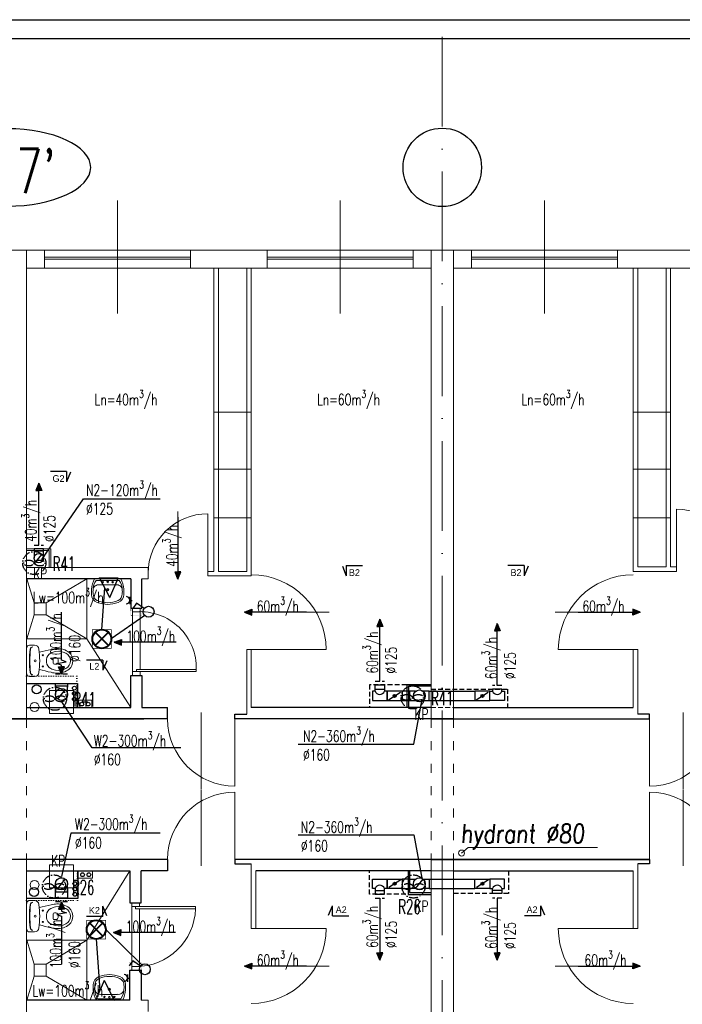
# Model space of a CAD drawing. Header units: millimetres. Extents: x -6513 to 30474, y -6915 to 65597.
# Tile 134 of 256: x 656 to 1541, y 13112 to 14427. Entities that reach past the tile are written whole.
import ezdxf
from ezdxf.enums import TextEntityAlignment as Align

# ---------------------------------------------------------------- set-up
doc = ezdxf.new("R2010")
doc.units = ezdxf.units.MM
for name, pattern in [('ACAD_ISO03W100', [30, 12, -18]), ('ACAD_ISO10W100', [18, 12, -3, 0, -3]), ('DASHED', [19.05, 12.7, -6.35]), ('DOT', [6.35, 0, -6.35])]:
    doc.linetypes.add(name, pattern=pattern)
doc.layers.get('0').update_dxf_attribs({"color": 8})
for name, color, linetype in [('A200_General07', 8, 'Continuous'), ('A200_General08', 8, 'Continuous'), ('A270_text04', 8, 'Continuous'), ('A_obudowy', 8, 'Continuous'), ('DB_inst_pomocn', 8, 'Continuous'), ('DB_WM_nawiew-opis', 8, 'Continuous'), ('DB_WM_odnośniki opis', 8, 'Continuous')]:
    doc.layers.add(name, color=color, linetype=linetype)
for name, color, linetype, lineweight in [('A_cienka', 8, 'Continuous', 5), ('A_linia przekroj', 8, 'Continuous', 25), ('A_osie', 8, 'ACAD_ISO10W100', 5), ('A_przerywana', 8, 'ACAD_ISO03W100', 5), ('A_widok', 8, 'Continuous', 13), ('cieńkie', 8, 'Continuous', 9), ('DB-WM-nawiew-opis', 8, 'Continuous', 25), ('DB-WM-nawiew-opis-odnośnik', 8, 'Continuous', 30), ('DB-WM-wywiew-opis', 8, 'Continuous', 25), ('DB-WM-wywiew-opis-odnośnik', 8, 'Continuous', 30), ('DB_WM_nawiew', 8, 'Continuous', 30), ('DB_WM_wywiew', 8, 'Continuous', 30), ('DB_WM_ścianka nowa', 8, 'Continuous', 25), ('E_gniazda wtykowe', 1, 'Continuous', 30), ('E_oświetlenie', 1, 'Continuous', 30), ('E_technologia', 1, 'ACAD_ISO10W100', 30), ('noew ściany archwig', 8, 'Continuous', 9), ('R-TABELKA', 8, 'Continuous', 25), ('snitarne archwig nowe', 8, 'Continuous', 9), ('Stolarka ARCHWIG', 8, 'Continuous', 5), ('widokowe ARCHWIG', 8, 'Continuous', 5), ('wyburzenia', 8, 'DOT', 20), ('Ściany ARCHWIG', 8, 'Continuous', 30)]:
    doc.layers.add(name, color=color, linetype=linetype, lineweight=lineweight)
doc.styles.add('BRH', font='txt')
doc.styles.add('ROMANSS', font='romans.shx', dxfattribs={"width": 0.8, "oblique": 5})
doc.styles.add('SIMPLEXD', font='SIMPLEX.SHX', dxfattribs={"width": 0.6})
doc.styles.get("Standard").update_dxf_attribs({"font": 'txt.shx', "width": 0.9})

# ---------------------------------------------------------------- blocks, each defined once
blk = doc.blocks.new('drzwi schem')
at = {"color": 252}
blk.add_line((0, 0), (0, 1), dxfattribs=at)
at = {"color": 252, "ltscale": 10}
blk.add_line((0.5, -0.093), (0.5, 1.04), dxfattribs=at)
at = {"color": 252}
blk.add_arc((0, 0), 1, 0, 90, dxfattribs=at)
blk = doc.blocks.new('klop oli 2')
at = {"layer": 'snitarne archwig nowe', "color": 252}
for p, q in [((0, 17.2), (0, 0)), ((3.8, 20.9), (10.5, 20.9)), ((0, -17.2), (0, 0)), ((3.8, 0), (3.8, 1)), ((3.8, 0), (3.8, -1)), ((38.9, 4.5), (37, 4.5)), ((38.9, -4.5), (37, -4.5)), ((3.8, -20.9), (10.5, -20.9))]:
    blk.add_line(p, q, dxfattribs=at)
for centre, radius in [((11.5, 0), 1.27), ((11.5, 0), 1.27), ((21.6, 7.5), 0.706), ((21.6, -7.5), 0.706)]:
    blk.add_circle(centre, radius, dxfattribs=at)
for centre, radius, start, end in [((3.8, 17.2), 3.76, 90, 180), ((144.9, 0), 141.2, 173.7281, 180), ((144.9, 0), 140.5, 173.6694, 180), ((8.4, 15), 3.76, 90, 173.7281), ((9, 15.1), 3.76, 100.2428, 173.7859), ((10.5, 14.9), 6.02, 6.7931, 90), ((-114.7, 0), 132.1, 0, 6.7931), ((80, -215.2), 235.3, 101.5744, 105.544), ((44.8, -39.8), 56.5, 94.3794, 102.2907), ((41.4, -8), 24.5, 51.2869, 92.3028), ((144.9, 0), 141.2, 180, 186.2719), ((144.9, 0), 140.5, 180, 186.3306), ((-114.7, 0), 132.1, 353.2069, 0), ((43.3, 0), 16.9, 173.7581, 180), ((43.3, 0), 16.9, 180, 186.2419), ((37.3, 0.7), 10.9, 117.4027, 173.7581), ((43.1, -10.6), 23.5, 101.6195, 117.4027), ((63.6, 0), 28.2, 173.3508, 180), ((63.6, 0), 28.2, 180, 186.6492), ((37, 3.1), 1.41, 90, 173.3508), ((42.4, -7.4), 20.3, 60.8839, 101.6195), ((38.9, 1.7), 2.82, 36.8699, 90), ((36.6, 0), 5.65, 0, 36.8699), ((36.6, 0), 5.65, 323.1301, 0), ((46.6, 0), 11.8, 0, 60.8839), ((46.6, 0), 11.8, 299.1161, 0), ((46.6, 0), 15.1, 0, 47.5638), ((46.6, 0), 15.1, 312.4362, 0), ((80, 215.2), 235.3, 254.456, 258.4256), ((37.3, -0.7), 10.9, 186.2419, 242.5973), ((43.1, 10.6), 23.5, 242.5973, 258.3805), ((37, -3.1), 1.41, 186.6492, 270), ((42.4, 7.4), 20.3, 258.3805, 299.1161), ((38.9, -1.7), 2.82, 270, 323.1301), ((41.4, 8), 24.5, 267.6972, 308.7131), ((3.8, -17.2), 3.76, 180, 270), ((8.4, -15), 3.76, 186.2719, 270), ((9, -15.1), 3.76, 186.2141, 259.7572), ((10.5, -14.9), 6.02, 270, 353.2069), ((44.8, 39.8), 56.5, 257.7093, 265.6206)]:
    blk.add_arc(centre, radius, start, end, dxfattribs=at)
blk = doc.blocks.new('umywalka oli2')
at = {"layer": 'snitarne archwig nowe', "color": 252}
for p, q in [((0, 17.6), (0, 0)), ((2, 15.4), (2, 0)), ((20.9, 21.6), (13.7, 21.6)), ((0, 0), (0, -17.6)), ((2, 0), (2, -15.4)), ((7.9, 0), (7.9, 10.8)), ((7.9, -10.8), (7.9, 0)), ((13.7, -21.6), (20.9, -21.6))]:
    blk.add_line(p, q, dxfattribs=at)
for centre, radius in [((4.1, 0), 1.11), ((4.5, 6.6), 0.994), ((14.5, 0), 1.48), ((14.5, 0), 0.946), ((4.5, -6.6), 0.994)]:
    blk.add_circle(centre, radius, dxfattribs=at)
for centre, radius, start, end in [((15.6, -9.9), 31.5, 93.3155, 119.5931), ((14.2, -1.1), 20.5, 88.5847, 126.5008), ((15.3, 12), 7.48, 91.7023, 188.8292), ((17.3, -1.9), 21.5, 82.9063, 97.0937), ((20.4, 10.2), 9.2, 23.1986, 92.7468), ((20.2, 9.5), 12.2, 20.9395, 86.4287), ((-1.2, 0), 33.1, 360, 24.6987), ((-3.2, 0), 37.4, 360, 21.6896), ((-1.2, 0), 33.1, 335.3013, 0), ((-3.2, 0), 37.4, 338.3104, 0), ((15.3, -12), 7.48, 171.1708, 268.2977), ((15.6, 9.9), 31.5, 240.4069, 266.6845), ((14.2, 1.1), 20.5, 233.4992, 271.4153), ((17.3, 1.9), 21.5, 262.9063, 277.0937), ((20.4, -10.2), 9.2, 267.2532, 336.8014), ((20.2, -9.5), 12.2, 273.5713, 339.0605)]:
    blk.add_arc(centre, radius, start, end, dxfattribs=at)
blk = doc.blocks.new('A$C2355049C')
at = {"layer": 'DB-WM-nawiew-opis-odnośnik'}
h = blk.add_hatch(color=256, dxfattribs=at)
h.paths.add_polyline_path([(0, -9.8), (3.9, -9.8), (0, 0)])
h.paths.add_polyline_path([(0, 0), (-3.9, -9.8), (0, -9.8)])
at = {"layer": 'DB-WM-nawiew-opis-odnośnik', "flags": 128}
for points in [[(0, 0), (-3.9, -9.8), (0, -9.8)], [(0, -82.9), (0, 0)], [(0, 0), (3.9, -9.8), (0, -9.8)]]:
    blk.add_lwpolyline(points, dxfattribs=at)
blk = doc.blocks.new('A$C620C4C60')
at = {"layer": 'DB-WM-wywiew-opis-odnośnik'}
h = blk.add_hatch(color=256, dxfattribs=at)
h.paths.add_polyline_path([(0, 0), (9.8, 3.9), (9.8, 0)])
h.paths.add_polyline_path([(9.8, 0), (9.8, -3.9), (0, 0)])
at = {"layer": 'DB-WM-wywiew-opis-odnośnik', "flags": 128}
for points in [[(0, 0), (9.8, 3.9), (9.8, 0)], [(0, 0), (12.1, 0)], [(0, 0), (9.8, -3.9), (9.8, 0)], [(12.1, 0), (14.4, -6.5), (16.6, 6.4), (18.9, 0)], [(18.9, 0), (82.9, 0)]]:
    blk.add_lwpolyline(points, dxfattribs=at)
blk = doc.blocks.new('Sect Mk right')
at = {"layer": 'A200_General07', "color": 1}
for p, q in [((0, 6.01), (0, -0.21)), ((0, 6.01), (3.92, 6.01)), ((0.29, 7.48), (3.92, 6.01))]:
    blk.add_line(p, q, dxfattribs=at)
at = {"layer": 'A270_text04', "color": 0, "style": 'BRH'}
blk.add_attdef('-', text='', height=4.51, dxfattribs=at).set_placement((1.77, 1.49), align=Align.MIDDLE)
blk = doc.blocks.new('raster')
at = {"layer": 'E_oświetlenie', "lineweight": 40}
for p, q in [((-21.2, 21.2), (21.2, -21.2)), ((21.2, 21.2), (-21.2, -21.2))]:
    blk.add_line(p, q, dxfattribs=at)
at = {"layer": 'E_oświetlenie', "const_width": 2}
blk.add_lwpolyline([(-30, -30), (30, -30), (30, 30), (-30, 30)], close=True, dxfattribs=at)
at = {"layer": 'E_oświetlenie', "lineweight": 40}
blk.add_circle((0, 0), 30, dxfattribs=at)
blk = doc.blocks.new('gw1')
at = {"layer": 'E_gniazda wtykowe'}
for p, q in [((99083.8, 55839.3), (99080.1, 55839.3)), ((99083.8, 55833.1), (99083.8, 55845.4))]:
    blk.add_line(p, q, dxfattribs=at)
blk.add_arc((99089.8, 55839), 6.04, 87.7958, 267.7958, dxfattribs=at)

msp = doc.modelspace()

# ---------------------------------------------------------------- hatches: boundary and pattern name
at = {"layer": 'DB_WM_nawiew'}
h = msp.add_hatch(color=256, dxfattribs=at)
edge = h.paths.add_edge_path()
edge.add_arc((1156.948, 13523.647), 2, 0, 360)
h = msp.add_hatch(color=256, dxfattribs=at)
edge = h.paths.add_edge_path()
edge.add_arc((1274.159, 13523.647), 2, 0, 360)
h = msp.add_hatch(color=256, dxfattribs=at)
edge = h.paths.add_edge_path()
edge.add_arc((1156.948, 13272.583), 2, 0, 360)
h = msp.add_hatch(color=256, dxfattribs=at)
edge = h.paths.add_edge_path()
edge.add_arc((1274.159, 13272.583), 2, 0, 360)

# ---------------------------------------------------------------- linework, layer by layer
at = {"layer": 'A_cienka', "ltscale": 10}
for p, q in [((787.054, 14034.693), (787.054, 14185.49)), ((1084.054, 14034.693), (1084.054, 14185.49)), ((1357.054, 14034.693), (1357.054, 14185.49))]:
    msp.add_line(p, q, dxfattribs=at)
at = {"layer": 'A_cienka'}
for p, q in [((-2776.446, 14119.092), (2360.554, 14119.092)), ((-2776.446, 14119.092), (4647.554, 14119.092)), ((884.554, 14110.092), (689.554, 14110.092)), ((884.554, 14107.092), (689.554, 14107.092)), ((986.554, 14110.092), (1181.554, 14110.092)), ((986.554, 14107.092), (1181.554, 14107.092)), ((1454.554, 14110.092), (1259.554, 14110.092)), ((1454.554, 14107.092), (1259.554, 14107.092)), ((665.554, 14095.092), (1205.554, 14095.092)), ((1235.554, 14095.092), (1775.554, 14095.092)), ((965.554, 13902.687), (915.554, 13902.687)), ((1475.554, 13902.687), (1525.554, 13902.687)), ((965.554, 13826.606), (915.554, 13826.606)), ((1475.554, 13826.606), (1525.554, 13826.606)), ((965.554, 13761.796), (915.554, 13761.796)), ((1475.554, 13761.796), (1525.554, 13761.796)), ((1254.981, 13321.301), (1246.324, 13313.759)), ((1427.892, 13321.059), (1254.981, 13321.301))]:
    msp.add_line(p, q, dxfattribs=at)
msp.add_circle((1246.324, 13313.759), 4, dxfattribs=at)
at = {"layer": 'A_linia przekroj'}
for p, q in [((853.768, 13493.092), (853.768, 13508.092)), ((943.768, 13493.092), (943.768, 13499.092)), ((943.768, 13499.092), (959.554, 13499.092)), ((1205.554, 13508.092), (965.554, 13508.092)), ((1235.554, 13508.092), (1475.554, 13508.092)), ((1497.339, 13499.092), (1481.554, 13499.092)), ((1497.339, 13493.092), (1497.339, 13499.092)), ((464.554, 13493.092), (821.994, 13493.092)), ((853.768, 13493.092), (613.554, 13493.092)), ((1235.554, 13493.092), (943.768, 13493.092)), ((1205.554, 13493.092), (1497.339, 13493.092)), ((853.768, 13305.092), (613.554, 13305.092)), ((853.768, 13305.092), (853.768, 13290.092)), ((1497.339, 13305.092), (943.768, 13305.092)), ((943.768, 13305.092), (943.768, 13299.092)), ((1205.554, 13305.092), (1497.339, 13305.092)), ((1497.339, 13305.092), (1497.339, 13299.092)), ((853.768, 13290.092), (818.554, 13290.092)), ((943.768, 13299.092), (965.554, 13299.092)), ((1205.554, 13290.092), (971.554, 13290.092)), ((1235.554, 13290.092), (1475.554, 13290.092)), ((1497.339, 13299.092), (1481.554, 13299.092))]:
    msp.add_line(p, q, dxfattribs=at)
at = {"layer": 'A_obudowy', "linetype": 'DASHED', "ltscale": 0.5}
for p, q in [((1173.054, 13538.647), (1123.248, 13538.647)), ((1123.248, 13538.647), (1123.248, 13508.092)), ((1205.554, 13532.647), (1307.859, 13532.647)), ((1307.859, 13532.647), (1307.859, 13508.092))]:
    msp.add_line(p, q, dxfattribs=at)
at = {"layer": 'A_obudowy', "linetype": 'ByBlock'}
for p, q in [((1205.554, 13538.647), (1173.054, 13538.647)), ((1173.054, 13538.647), (1173.054, 13508.092)), ((1205.554, 13536.647), (1175.554, 13536.647)), ((1175.554, 13536.647), (1175.554, 13508.092)), ((1174.948, 13290.092), (1174.948, 13258.509)), ((1176.948, 13290.092), (1176.948, 13261.009)), ((1174.948, 13258.509), (1205.554, 13258.509)), ((1176.948, 13261.009), (1205.554, 13261.009))]:
    msp.add_line(p, q, dxfattribs=at)
at = {"layer": 'A_obudowy', "linetype": 'DASHED', "ltscale": 0.5}
for points in [[(1171.948, 13258.66), (1123.248, 13258.66), (1123.248, 13290.092)], [(1308.859, 13290.092), (1308.859, 13259.586), (1235.554, 13259.586)]]:
    msp.add_lwpolyline(points, dxfattribs=at)
at = {"layer": 'A_osie', "ltscale": 10}
msp.add_line((1220.554, 12663.649), (1220.554, 14415.708), dxfattribs=at)
at = {"layer": 'A_przerywana', "linetype": 'ByBlock'}
for p, q in [((665.498, 13720.092), (697.998, 13720.092)), ((665.498, 13718.092), (695.498, 13718.092)), ((695.498, 13718.092), (695.554, 13695.092)), ((697.998, 13720.092), (698.054, 13695.092))]:
    msp.add_line(p, q, dxfattribs=at)
at = {"layer": 'A_przerywana', "linetype": 'DASHED', "ltscale": 0.5}
for p, q in [((1205.554, 13508.092), (1235.554, 13508.092)), ((1179.085, 13341.94), (1179.085, 13341.94)), ((1205.904, 13339.526), (1205.904, 13339.526)), ((1205.554, 13290.092), (1235.554, 13290.092)), ((1235.554, 13290.092), (1205.554, 13290.092)), ((1205.554, 13290.092), (1235.554, 13290.092))]:
    msp.add_line(p, q, dxfattribs=at)
at = {"layer": 'A_przerywana'}
for p, q in [((665.554, 13493.092), (665.554, 13305.092)), ((1205.554, 13493.092), (1205.554, 13305.092)), ((1235.554, 13493.092), (1235.554, 13305.092))]:
    msp.add_line(p, q, dxfattribs=at)
at = {"layer": 'A_przerywana', "color": 252}
for p, q in [((665.554, 13493.092), (665.554, 13305.092)), ((665.554, 13493.092), (665.554, 13305.092)), ((1205.554, 13493.092), (1205.554, 13305.092)), ((1205.554, 13493.092), (1205.554, 13305.092)), ((1235.554, 13493.092), (1235.554, 13305.092)), ((1235.554, 13493.092), (1235.554, 13305.092))]:
    msp.add_line(p, q, dxfattribs=at)
at = {"layer": 'A_widok', "ltscale": 5}
for p, q in [((640.554, 14119.092), (665.554, 14119.092)), ((665.554, 13493.092), (665.554, 14119.092)), ((1205.554, 13493.092), (1205.554, 14119.092)), ((1205.554, 14119.092), (1235.554, 14119.092)), ((1235.554, 13493.092), (1235.554, 14119.092)), ((915.554, 14095.092), (915.554, 13690.092)), ((921.554, 14095.092), (921.554, 13690.092)), ((959.554, 14095.092), (959.554, 13690.092)), ((965.554, 14095.092), (965.554, 13690.092)), ((1475.554, 14095.092), (1475.554, 13690.092)), ((1481.554, 14095.092), (1481.554, 13696.092)), ((1519.554, 14095.092), (1519.554, 13696.092)), ((1525.554, 14095.092), (1525.554, 13696.092)), ((1481.554, 13696.092), (1519.554, 13696.092)), ((1525.554, 13696.092), (1533.46, 13696.092)), ((1533.46, 13690.092), (1533.46, 13696.092)), ((827.647, 13695.092), (665.554, 13695.092)), ((827.647, 13680.092), (827.647, 13695.092)), ((915.554, 13690.092), (907.647, 13690.092)), ((907.647, 13684.092), (907.647, 13690.092)), ((965.554, 13684.092), (907.647, 13684.092)), ((959.554, 13690.092), (921.554, 13690.092)), ((965.554, 13684.092), (965.554, 13690.092)), ((1475.554, 13690.092), (1533.46, 13690.092)), ((827.647, 13680.092), (819.554, 13680.092)), ((959.554, 13499.092), (959.554, 13585.508)), ((959.554, 13585.508), (965.554, 13585.508)), ((965.554, 13508.092), (965.554, 13585.508)), ((1475.554, 13508.092), (1475.554, 13585.508)), ((1475.554, 13585.508), (1481.554, 13585.508)), ((1481.554, 13499.092), (1481.554, 13585.508)), ((665.554, 12679.092), (665.554, 13305.092)), ((1205.554, 12679.092), (1205.554, 13305.092)), ((1235.554, 12679.092), (1235.554, 13305.092)), ((965.554, 13299.092), (965.554, 13212.676)), ((971.554, 13290.092), (971.554, 13212.676)), ((1475.554, 13290.092), (1475.554, 13212.676)), ((1481.554, 13299.092), (1481.554, 13212.676)), ((965.554, 13212.676), (971.554, 13212.676)), ((1475.554, 13212.676), (1481.554, 13212.676)), ((827.647, 13117.092), (818.554, 13117.092)), ((827.647, 13117.092), (827.647, 13102.092))]:
    msp.add_line(p, q, dxfattribs=at)
for points in [[(665.554, 14095.092), (689.554, 14095.092), (689.554, 14119.092), (665.554, 14119.092)], [(884.554, 14119.092), (986.554, 14119.092), (986.554, 14095.092), (884.554, 14095.092)], [(1205.554, 14095.092), (1181.554, 14095.092), (1181.554, 14119.092), (1205.554, 14119.092)], [(1235.554, 14095.092), (1259.554, 14095.092), (1259.554, 14119.092), (1235.554, 14119.092)], [(1454.554, 14119.092), (1556.554, 14119.092), (1556.554, 14095.092), (1454.554, 14095.092)]]:
    msp.add_lwpolyline(points, close=True, dxfattribs=at)
at = {"layer": 'cieńkie'}
for p, q in [((696.115, 13531.092), (728.115, 13531.092)), ((696.115, 13500.092), (696.115, 13531.092)), ((698.615, 13531.092), (725.615, 13531.092)), ((728.115, 13531.092), (728.115, 13500.092)), ((728.115, 13500.092), (728.115, 13514.092)), ((696.115, 13500.092), (710.115, 13500.092)), ((728.115, 13500.092), (696.115, 13500.092)), ((705.115, 13500.092), (719.115, 13500.092)), ((696.115, 13267.092), (696.115, 13298.092)), ((696.115, 13298.092), (728.115, 13298.092)), ((698.615, 13298.092), (725.615, 13298.092)), ((728.115, 13298.092), (728.115, 13267.092)), ((696.115, 13267.092), (710.115, 13267.092)), ((728.115, 13267.092), (696.115, 13267.092)), ((705.115, 13267.092), (719.115, 13267.092))]:
    msp.add_line(p, q, dxfattribs=at)
for centre in [(676.051, 13508.967), (676.051, 13271.159)]:
    msp.add_circle(centre, 6, dxfattribs=at)
at = {"layer": 'DB-WM-nawiew-opis'}
for points in [[(685.831, 13705.939), (741.259, 13787.116), (843.853, 13787.116)], [(1028.012, 13459.342), (1182.705, 13459.342), (1193.554, 13519.249)], [(1028.012, 13337.999), (1182.705, 13337.999), (1193.554, 13278.092)]]:
    msp.add_lwpolyline(points, dxfattribs=at)
at = {"layer": 'DB-WM-wywiew-opis'}
for points in [[(871.535, 13454.279), (753.266, 13454.279), (712.426, 13515.592)], [(844.047, 13340.344), (724.465, 13340.344), (712.27, 13282.464)]]:
    msp.add_lwpolyline(points, dxfattribs=at)
at = {"layer": 'DB_inst_pomocn'}
for centre, radius in [((678.799, 13532.466), 6), ((729.31, 13533.986), 2.5), ((729.31, 13527.001), 2.5), ((729.31, 13519.298), 2.5), ((729.796, 13272.801), 2.5), ((675.536, 13261.695), 6), ((729.796, 13265.745), 2.5), ((729.796, 13258.574), 2.5)]:
    msp.add_circle(centre, radius, dxfattribs=at)
at = {"layer": 'DB_WM_nawiew', "linetype": 'DASHED', "ltscale": 0.5}
for points in [[(675.477, 13725.092), (687.977, 13725.092)], [(1130.848, 13543.441), (1143.348, 13543.441)], [(1300.259, 13537.647), (1287.759, 13537.647)], [(1130.848, 13253.583), (1143.348, 13253.583)], [(1300.259, 13253.583), (1287.759, 13253.583)]]:
    msp.add_lwpolyline(points, dxfattribs=at)
at = {"layer": 'DB_WM_nawiew'}
for points in [[(687.998, 13711.733), (687.998, 13720.092), (675.498, 13720.092), (675.498, 13711.733)], [(687.998, 13707.886), (687.998, 13716.886), (675.498, 13716.886), (675.498, 13707.886)], [(677.847, 13703.004), (685.649, 13712.769)], [(1130.848, 13532.647), (1130.848, 13538.647), (1143.348, 13538.647), (1143.348, 13532.647)], [(1127.248, 13517.397), (1146.948, 13517.397), (1146.948, 13529.897), (1143.348, 13529.897)], [(1130.848, 13529.897), (1127.248, 13529.897), (1127.248, 13517.397)], [(1130.848, 13529.897), (1130.848, 13532.647), (1143.348, 13532.647), (1143.348, 13529.897)], [(1166.948, 13529.897), (1146.948, 13529.897), (1146.948, 13517.397), (1166.948, 13517.397)], [(1148.719, 13518.504), (1164.84, 13528.579)], [(1176.948, 13529.897), (1166.948, 13529.897), (1166.948, 13517.397), (1176.948, 13517.397)], [(1184.954, 13529.897), (1176.948, 13529.897), (1176.948, 13517.397)], [(1194.942, 13517.397), (1202.948, 13517.397), (1202.948, 13529.897), (1194.942, 13529.897)], [(1202.948, 13529.897), (1264.159, 13529.897)], [(1284.159, 13529.897), (1264.159, 13529.897), (1264.159, 13517.397), (1284.159, 13517.397)], [(1265.93, 13518.504), (1282.052, 13528.579)], [(1303.859, 13517.397), (1284.159, 13517.397), (1284.159, 13529.897), (1287.759, 13529.897)], [(1300.259, 13529.897), (1300.259, 13532.647), (1287.759, 13532.647), (1287.759, 13529.897)], [(1300.259, 13529.897), (1303.859, 13529.897), (1303.859, 13517.397)], [(1176.948, 13517.397), (1184.954, 13517.397)], [(1202.948, 13517.397), (1264.159, 13517.397)], [(1127.248, 13278.833), (1146.948, 13278.833), (1146.948, 13266.333), (1143.348, 13266.333)], [(1130.848, 13266.333), (1127.248, 13266.333), (1127.248, 13278.833)], [(1166.948, 13266.333), (1146.948, 13266.333), (1146.948, 13278.833), (1166.948, 13278.833)], [(1165.177, 13277.726), (1149.056, 13267.651)], [(1176.948, 13278.833), (1166.948, 13278.833), (1166.948, 13266.333), (1176.948, 13266.333)], [(1184.954, 13266.333), (1176.948, 13266.333), (1176.948, 13278.833)], [(1176.948, 13278.833), (1184.954, 13278.833)], [(1184.954, 13266.333), (1194.942, 13278.833)], [(1194.942, 13278.833), (1202.948, 13278.833), (1202.948, 13266.333), (1194.942, 13266.333)], [(1202.948, 13278.833), (1264.159, 13278.833)], [(1284.159, 13266.333), (1264.159, 13266.333), (1264.159, 13278.833), (1284.159, 13278.833)], [(1282.388, 13277.726), (1266.267, 13267.651)], [(1303.859, 13278.833), (1284.159, 13278.833), (1284.159, 13266.333), (1287.759, 13266.333)], [(1300.259, 13266.333), (1303.859, 13266.333), (1303.859, 13278.833)], [(1130.848, 13266.333), (1130.848, 13263.583), (1143.348, 13263.583), (1143.348, 13266.333)], [(1130.848, 13263.583), (1130.848, 13258.66), (1143.348, 13258.66), (1143.348, 13263.583)], [(1202.948, 13266.333), (1264.159, 13266.333)], [(1300.259, 13266.333), (1300.259, 13263.583), (1287.759, 13263.583), (1287.759, 13266.333)], [(1300.259, 13263.583), (1300.259, 13259.586), (1287.759, 13259.586), (1287.759, 13263.583)]]:
    msp.add_lwpolyline(points, dxfattribs=at)
for centre in [(1156.948, 13523.647), (1274.159, 13523.647), (1156.948, 13272.583), (1274.159, 13272.583)]:
    msp.add_circle(centre, 2, dxfattribs=at)
for centre, start, end in [((1137.098, 13532.127), 199.636833, 340.363167), ((1294.009, 13532.127), 199.636833, 340.363167), ((1137.098, 13264.103), 19.636833, 160.363167), ((1294.009, 13264.103), 19.636833, 160.363167)]:
    msp.add_arc(centre, 6.636, start, end, dxfattribs=at)
at = {"layer": 'DB_WM_odnośniki opis'}
msp.add_circle((1220.554, 14229.858), 52.401, dxfattribs=at)
at = {"layer": 'DB_WM_odnośniki opis', "color": 0, "extrusion": (0, 0, -1)}
msp.add_ellipse((639.568, 14229.858), major_axis=(111.531, 0), ratio=0.46389876, dxfattribs=at)
at = {"layer": 'DB_WM_wywiew', "linetype": 'DASHED', "ltscale": 0.5}
for points in [[(704.111, 13553.191), (720.111, 13553.191)], [(720.115, 13248.348), (704.115, 13248.348)]]:
    msp.add_lwpolyline(points, dxfattribs=at)
at = {"layer": 'DB_WM_wywiew'}
for points in [[(704.111, 13535.148), (704.111, 13540.481), (720.111, 13540.481), (720.111, 13535.148)], [(720.111, 13525.681), (720.111, 13536.481), (704.111, 13536.481), (704.111, 13525.681)], [(707.188, 13519.376), (717.035, 13531.986)], [(707.191, 13266.287), (717.038, 13278.897)], [(704.115, 13272.592), (704.115, 13261.792), (720.115, 13261.792), (720.115, 13272.592)], [(720.115, 13267.792), (720.115, 13253.348), (704.115, 13253.348), (704.115, 13267.792)]]:
    msp.add_lwpolyline(points, dxfattribs=at)
at = {"layer": 'DB_WM_wywiew', "color": 240}
for centre, radius in [((681.748, 13707.886), 6.25), ((1189.948, 13523.647), 8), ((1189.948, 13272.583), 8)]:
    msp.add_circle(centre, radius, dxfattribs=at)
at = {"layer": 'DB_WM_wywiew', "color": 1}
for centre in [(712.111, 13525.681), (712.115, 13272.592)]:
    msp.add_circle(centre, 8, dxfattribs=at)
at = {"layer": 'DB_WM_ścianka nowa'}
for points in [[(665.554, 13540.481), (733.554, 13540.481), (733.554, 13508.092)], [(665.554, 13253.348), (734.202, 13253.348), (734.202, 13289.964)]]:
    msp.add_lwpolyline(points, dxfattribs=at)
at = {"layer": 'E_oświetlenie'}
for p, q in [((776.579, 13655.22), (763.039, 13681.273)), ((787.822, 13680.918), (763.039, 13681.273)), ((776.579, 13655.22), (763.039, 13681.273)), ((787.822, 13680.918), (763.039, 13681.273)), ((776.579, 13655.22), (787.822, 13680.918)), ((776.579, 13655.22), (787.822, 13680.918)), ((766.023, 13612.39), (769.809, 13668.247)), ((766.023, 13612.39), (769.809, 13668.247)), ((812.188, 13647.397), (807.487, 13640.62)), ((812.188, 13647.397), (807.487, 13640.62)), ((822.48, 13640.256), (812.188, 13647.397)), ((822.48, 13640.256), (812.188, 13647.397)), ((823.354, 13630.951), (778.623, 13599.79)), ((823.354, 13630.951), (778.623, 13599.79)), ((771.076, 13211.371), (819.543, 13164.488)), ((771.076, 13211.371), (819.543, 13164.488)), ((758.476, 13198.771), (763.344, 13130.495)), ((758.476, 13198.771), (763.344, 13130.495)), ((807.201, 13169.653), (802.5, 13162.877)), ((807.201, 13169.653), (802.5, 13162.877)), ((817.493, 13162.513), (807.201, 13169.653)), ((817.493, 13162.513), (807.201, 13169.653)), ((768.965, 13143.344), (757.722, 13117.647)), ((768.965, 13143.344), (757.722, 13117.647)), ((768.965, 13143.344), (782.506, 13117.291)), ((768.965, 13143.344), (782.506, 13117.291)), ((757.722, 13117.647), (782.506, 13117.291)), ((757.722, 13117.647), (782.506, 13117.291))]:
    msp.add_line(p, q, dxfattribs=at)
at = {"layer": 'E_oświetlenie', "const_width": 1.05}
for points in [[(763.039, 13681.273), (776.579, 13655.22), (787.822, 13680.918)], [(763.039, 13681.273), (776.579, 13655.22), (787.822, 13680.918)], [(782.506, 13117.291), (768.965, 13143.344), (757.722, 13117.647)], [(782.506, 13117.291), (768.965, 13143.344), (757.722, 13117.647)]]:
    msp.add_lwpolyline(points, close=True, dxfattribs=at)
at = {"layer": 'E_oświetlenie'}
for centre in [(828.438, 13636.123), (828.438, 13636.123), (823.451, 13158.379), (823.451, 13158.379)]:
    msp.add_circle(centre, 7.252, dxfattribs=at)
at = {"layer": 'E_technologia'}
for p, q in [((674.568, 13702.636), (676.972, 13699.857)), ((676.972, 13702.636), (674.568, 13699.857)), ((702.164, 13521.279), (704.568, 13518.5)), ((704.568, 13521.279), (702.164, 13518.5)), ((1179.738, 13523.035), (1182.142, 13520.256)), ((1182.142, 13523.035), (1179.738, 13520.256)), ((700.839, 13270.4), (703.243, 13267.621)), ((703.243, 13270.4), (700.839, 13267.621)), ((1180.953, 13270.4), (1183.357, 13267.621)), ((1183.357, 13270.4), (1180.953, 13267.621))]:
    msp.add_line(p, q, dxfattribs=at)
for centre in [(675.77, 13701.246), (703.366, 13519.889), (1180.94, 13521.646), (702.041, 13269.011), (1182.155, 13269.011)]:
    msp.add_circle(centre, 15.427, dxfattribs=at)
for centre, start_param, end_param in [((668.143, 13701.246), 3.54986568, 9.01650493), ((683.397, 13701.246), 0.40827303, 5.87491228), ((1173.313, 13521.646), 3.54986568, 9.01650493), ((1188.567, 13521.646), 0.40827303, 5.87491228), ((695.739, 13519.889), 3.54986568, 9.01650493), ((710.993, 13519.889), 0.40827303, 5.87491228), ((694.414, 13269.011), 3.54986568, 9.01650493), ((709.668, 13269.011), 0.40827303, 5.87491228), ((1174.528, 13269.011), 3.54986568, 9.01650493), ((1189.782, 13269.011), 0.40827303, 5.87491228)]:
    msp.add_ellipse(centre, major_axis=(-7, 0), ratio=0.5, start_param=start_param, end_param=end_param, dxfattribs=at)
at = {"layer": 'R-TABELKA'}
for p, q in [((-3136.084, 14427.247), (8327.828, 14427.247)), ((-3011.084, 14402.247), (8302.828, 14402.247))]:
    msp.add_line(p, q, dxfattribs=at)
at = {"layer": 'snitarne archwig nowe'}
for points in [[(665.554, 13599.936), (745.71, 13599.936), (745.71, 13680.092)], [(675.71, 13647.936), (665.71, 13679.936)], [(691.71, 13647.936), (745.71, 13679.936)], [(675.71, 13631.936), (665.71, 13599.936)], [(691.71, 13631.936), (745.71, 13599.936)], [(745.71, 13599.936), (804.554, 13508.092)], [(745.71, 13197.248), (803.554, 13290.092)], [(665.554, 13197.248), (745.71, 13197.248), (745.71, 13117.092)], [(675.71, 13165.248), (665.71, 13197.248)], [(691.71, 13165.248), (745.71, 13197.248)], [(675.71, 13149.248), (665.71, 13117.248)], [(691.71, 13149.248), (745.71, 13117.248)]]:
    msp.add_lwpolyline(points, dxfattribs=at)
for points in [[(675.71, 13631.936), (691.71, 13631.936), (691.71, 13647.936), (675.71, 13647.936)], [(675.71, 13149.248), (691.71, 13149.248), (691.71, 13165.248), (675.71, 13165.248)]]:
    msp.add_lwpolyline(points, close=True, dxfattribs=at)
at = {"layer": 'Stolarka ARCHWIG'}
for p, q in [((892.054, 13559.092), (812.054, 13559.092)), ((812.054, 13559.092), (812.054, 13556.092)), ((812.054, 13556.092), (892.054, 13556.092)), ((892.054, 13556.092), (892.054, 13559.092)), ((811.054, 13239.092), (811.054, 13242.092)), ((811.054, 13242.092), (891.054, 13242.092)), ((891.054, 13239.092), (811.054, 13239.092)), ((891.054, 13242.092), (891.054, 13239.092))]:
    msp.add_line(p, q, dxfattribs=at)
for points in [[(812.054, 13636.092), (817.054, 13636.092), (817.054, 13641.092), (807.054, 13641.092), (807.054, 13636.092), (814.554, 13636.092)], [(812.054, 13636.092), (817.054, 13636.092), (817.054, 13641.092), (807.054, 13641.092), (807.054, 13636.092), (814.554, 13636.092)], [(807.054, 13556.092), (807.054, 13636.092)], [(817.054, 13636.264), (817.054, 13559.092)], [(812.054, 13551.092), (817.054, 13551.092), (817.054, 13556.092), (807.054, 13556.092), (807.054, 13551.092), (814.554, 13551.092)], [(811.054, 13247.092), (806.054, 13247.092), (806.054, 13242.092), (816.054, 13242.092), (816.054, 13247.092), (808.554, 13247.092)], [(806.054, 13161.975), (806.054, 13241.975)], [(816.054, 13238.975), (816.054, 13161.975)], [(811.054, 13162.092), (806.054, 13162.092), (806.054, 13157.092), (816.054, 13157.092), (816.054, 13162.092), (808.554, 13162.092)]]:
    msp.add_lwpolyline(points, dxfattribs=at)
for centre, radius, start, end in [((817.131, 13561.309), 74.955, 358.305166, 93.884215), ((811.708, 13241.471), 79.382, 269.527921, 358.282698)]:
    msp.add_arc(centre, radius, start, end, dxfattribs=at)
at = {"layer": 'widokowe ARCHWIG'}
for p, q in [((752.554, 13518.092), (732.554, 13518.092)), ((732.554, 13518.092), (732.554, 13508.092)), ((752.554, 13508.092), (752.554, 13518.092)), ((732.554, 13508.092), (752.554, 13508.092)), ((753.554, 13290.092), (733.554, 13290.092)), ((733.554, 13290.092), (733.554, 13280.092)), ((753.554, 13280.092), (753.554, 13290.092)), ((733.554, 13280.092), (753.554, 13280.092))]:
    msp.add_line(p, q, dxfattribs=at)
at = {"layer": 'wyburzenia', "ltscale": 0.5}
for p, q in [((665.554, 13550.092), (732.554, 13550.092)), ((732.554, 13550.092), (732.554, 13508.092)), ((733.554, 13250.092), (733.554, 13290.092)), ((665.554, 13250.092), (733.554, 13250.092))]:
    msp.add_line(p, q, dxfattribs=at)
at = {"layer": 'wyburzenia', "ltscale": 0.2}
for points in [[(804.554, 13641.092), (819.554, 13641.092), (819.554, 13631.092), (804.554, 13631.092)], [(803.554, 13167.092), (818.554, 13167.092), (818.554, 13157.092), (803.554, 13157.092)]]:
    msp.add_lwpolyline(points, close=True, dxfattribs=at)
at = {"layer": 'Ściany ARCHWIG'}
for p, q in [((804.554, 13680.092), (665.554, 13680.092)), ((804.554, 13680.092), (804.554, 13641.092)), ((819.554, 13641.092), (819.554, 13680.092)), ((804.554, 13641.092), (819.554, 13641.092)), ((804.554, 13641.092), (819.554, 13641.092)), ((804.554, 13508.092), (804.554, 13551.092)), ((804.554, 13551.092), (819.554, 13551.092)), ((804.554, 13551.092), (819.554, 13551.092)), ((804.554, 13551.092), (819.554, 13551.092)), ((804.554, 13551.092), (819.554, 13551.092)), ((819.554, 13551.092), (819.554, 13508.092)), ((665.554, 13508.092), (804.554, 13508.092)), ((819.554, 13508.092), (853.768, 13508.092)), ((665.554, 13290.092), (803.554, 13290.092)), ((803.554, 13290.092), (803.554, 13247.092)), ((818.554, 13247.092), (818.554, 13290.092)), ((803.554, 13247.092), (818.554, 13247.092)), ((803.554, 13247.092), (818.554, 13247.092)), ((803.554, 13247.092), (818.554, 13247.092)), ((803.554, 13157.092), (818.554, 13157.092)), ((803.554, 13117.092), (803.554, 13157.092)), ((803.554, 13157.092), (818.554, 13157.092)), ((818.554, 13157.092), (818.554, 13117.092)), ((803.554, 13117.092), (665.554, 13117.092))]:
    msp.add_line(p, q, dxfattribs=at)
for centre in [(739.206, 13512.755), (747.723, 13512.755), (740.206, 13284.755), (748.723, 13284.755)]:
    msp.add_circle(centre, 2.5, dxfattribs=at)

# ---------------------------------------------------------------- block references
at = {"layer": 'A200_General08'}
ref = msp.add_blockref('Sect Mk right', (697.949, 13823.612), dxfattribs=dict(at, xscale=3.5, yscale=3.5, zscale=3.5, rotation=270))
ref.add_attrib('-', 'G2', dxfattribs={"layer": 'A270_text04', "color": 7, "height": 9, "style": 'BRH'}).set_placement((708.12, 13814.157), align=Align.MIDDLE)
ref = msp.add_blockref('Sect Mk right', (1113.427, 13698.015), dxfattribs=dict(at, xscale=-3.5, yscale=3.5, zscale=3.5, rotation=90))
ref.add_attrib('-', 'B2', dxfattribs={"layer": 'A270_text04', "color": 7, "height": 9, "style": 'BRH'}).set_placement((1103.256, 13688.56), align=Align.MIDDLE)
ref = msp.add_blockref('Sect Mk right', (1308.938, 13698.015), dxfattribs=dict(at, xscale=3.5, yscale=3.5, zscale=3.5, rotation=270))
ref.add_attrib('-', 'B2', dxfattribs={"layer": 'A270_text04', "color": 7, "height": 9, "style": 'BRH'}).set_placement((1319.109, 13688.56), align=Align.MIDDLE)
ref = msp.add_blockref('Sect Mk right', (746.274, 13571.587), dxfattribs=dict(at, xscale=3.5, yscale=3.5, zscale=3.5, rotation=270))
ref.add_attrib('-', 'L2', dxfattribs={"layer": 'A270_text04', "color": 7, "height": 9, "style": 'BRH'}).set_placement((756.01, 13563.351), align=Align.MIDDLE)
ref = msp.add_blockref('Sect Mk right', (746.274, 13228.978), dxfattribs=dict(at, xscale=-3.5, yscale=3.5, zscale=3.5, rotation=270))
ref.add_attrib('-', 'K2', dxfattribs={"layer": 'A270_text04', "color": 7, "height": 9, "style": 'BRH'}).set_placement((756.01, 13237.214), align=Align.MIDDLE)
ref = msp.add_blockref('Sect Mk right', (1094.913, 13229.594), dxfattribs=dict(at, xscale=3.5, yscale=3.5, zscale=3.5, rotation=90))
ref.add_attrib('-', 'A2', dxfattribs={"layer": 'A270_text04', "color": 7, "height": 9, "style": 'BRH'}).set_placement((1085.607, 13238.011), align=Align.MIDDLE)
ref = msp.add_blockref('Sect Mk right', (1331.138, 13229.594), dxfattribs=dict(at, xscale=-3.5, yscale=3.5, zscale=3.5, rotation=270))
ref.add_attrib('-', 'A2', dxfattribs={"layer": 'A270_text04', "color": 7, "height": 9, "style": 'BRH'}).set_placement((1340.444, 13238.011), align=Align.MIDDLE)
at = {"layer": 'A_cienka', "yscale": 80, "zscale": 80}
for p, xscale in [((1533.46, 13693.092), 80), ((907.647, 13687.092), -80)]:
    msp.add_blockref('drzwi schem', p, dxfattribs=dict(at, xscale=xscale))
at = {"layer": 'A_cienka', "yscale": 100, "zscale": 100}
for p, xscale, rotation in [((965.554, 13585.508), -100, 270), ((1475.554, 13585.508), 100, 90), ((965.554, 13212.676), 100, 270), ((1475.554, 13212.676), -100, 90)]:
    msp.add_blockref('drzwi schem', p, dxfattribs=dict(at, xscale=xscale, rotation=rotation))
at = {"layer": 'A_widok', "ltscale": 5, "yscale": 90, "zscale": 90}
for p, xscale, rotation in [((943.768, 13493.092), 90, 179.9999999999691), ((1497.339, 13493.092), -90, 180), ((943.768, 13305.092), -90, 359.9999999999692)]:
    msp.add_blockref('drzwi schem', p, dxfattribs=dict(at, xscale=xscale, rotation=rotation))
at = {"layer": 'A_widok', "ltscale": 5, "xscale": 90, "yscale": 90, "zscale": 90}
msp.add_blockref('drzwi schem', (1497.339, 13305.092), dxfattribs=at)
at = {"layer": 'DB_WM_nawiew'}
for p in [(681.727, 13808.028), (1294.009, 13620.582)]:
    msp.add_blockref('A$C2355049C', p, dxfattribs=at)
for p, rotation in [((867.647, 13679.669), 180), ((956.275, 13635.508), 90), ((782.333, 13595.373), 90), ((1137.098, 13170.648), 180), ((781.537, 13207.499), 90), ((956.275, 13162.676), 90)]:
    msp.add_blockref('A$C2355049C', p, dxfattribs=dict(at, rotation=rotation))
at = {"layer": 'DB_WM_nawiew', "xscale": -1}
for p, rotation in [((1484.832, 13635.508), 270), ((1294.009, 13170.648), 180), ((1484.832, 13162.676), 270)]:
    msp.add_blockref('A$C2355049C', p, dxfattribs=dict(at, rotation=rotation))
msp.add_blockref('A$C2355049C', (1137.098, 13626.33), dxfattribs=at)
at = {"layer": 'DB_WM_wywiew', "xscale": -1}
for p, rotation in [((712.111, 13552.676), 270), ((712.115, 13248.348), 90)]:
    msp.add_blockref('A$C620C4C60', p, dxfattribs=dict(at, rotation=rotation))
at = {"layer": 'E_oświetlenie', "xscale": 0.7875000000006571, "yscale": 0.7875000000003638, "zscale": 0.7874999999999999, "rotation": 178.7624398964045}
for p in [(79763.398, 55929.187), (79763.398, 55929.187), (79760.299, 55424.476), (79760.299, 55424.476)]:
    msp.add_blockref('gw1', p, dxfattribs=at)
at = {"layer": 'E_oświetlenie', "lineweight": 40, "xscale": 0.4199999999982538, "yscale": 0.4200000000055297, "zscale": 0.4199999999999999, "rotation": 180}
for p in [(766.023, 13599.79), (766.023, 13599.79), (758.476, 13211.371), (758.476, 13211.371)]:
    msp.add_blockref('raster', p, dxfattribs=at)
at = {"layer": 'noew ściany archwig', "rotation": 270}
msp.add_blockref('umywalka oli2', (773.751, 13680.092), dxfattribs=at)
at = {"layer": 'noew ściany archwig', "xscale": -1, "rotation": 270}
msp.add_blockref('umywalka oli2', (776.023, 13117.015), dxfattribs=at)
at = {"layer": 'snitarne archwig nowe'}
for p in [(665.554, 13570.524), (665.554, 13229.248)]:
    msp.add_blockref('klop oli 2', p, dxfattribs=at)

# ---------------------------------------------------------------- texts
at = {"layer": 'A_cienka', "insert": (1244.854, 13352.219), "char_height": 25, "width": 244.21995, "attachment_point": 1, "style": 'ROMANSS'}
msp.add_mtext('hydrant %%C80', dxfattribs=at)
at = {"layer": 'DB-WM-nawiew-opis', "char_height": 15, "width": 37.14159, "attachment_point": 1}
for s, insert in [('\\A1;{\\Fsimplex|c238;\\W0.7;N2-120m\\H0.7x;\\S3^ ;\\H1.4286x;/h\\P%%C125}', (744.915, 13811.279)), ('\\A1;{\\Fsimplex|c238;\\W0.7;60m\\H0.7x;\\S3^ ;\\H1.4286x;/h}', (972.77, 13656.039)), ('\\A1;{\\Fsimplex|c238;\\W0.7;60m\\H0.7x;\\S3^ ;\\H1.4286x;/h}', (1407.822, 13656.039)), ('\\A1;{\\Fsimplex|c238;\\W0.7;100m\\H0.7x;\\S3^ ;\\H1.4286x;/h}', (798.829, 13615.905)), ('\\A1;{\\Fsimplex|c238;\\W0.7;N2-360m\\H0.7x;\\S3^ ;\\H1.4286x;/h\\P%%C160}', (1034.637, 13482.53)), ('\\A1;{\\Fsimplex|c238;\\W0.7;N2-360m\\H0.7x;\\S3^ ;\\H1.4286x;/h\\P%%C160}', (1031.749, 13360.968)), ('\\A1;{\\Fsimplex|c238;\\W0.7;100m\\H0.7x;\\S3^ ;\\H1.4286x;/h}', (798.032, 13228.03)), ('\\A1;{\\Fsimplex|c238;\\W0.7;60m\\H0.7x;\\S3^ ;\\H1.4286x;/h}', (972.77, 13183.208)), ('\\A1;{\\Fsimplex|c238;\\W0.7;60m\\H0.7x;\\S3^ ;\\H1.4286x;/h}', (1410.576, 13183.208))]:
    msp.add_mtext(s, dxfattribs=dict(at, insert=insert))
at = {"layer": 'DB-WM-nawiew-opis', "char_height": 15, "width": 37.14159, "attachment_point": 1, "rotation": 90}
for s, insert in [('\\A1;{\\Fsimplex|c238;\\W0.7;40m\\H0.7x;\\S3^ ;\\H1.4286x;/h\\P%%C125}', (658.475, 13729.414)), ('\\A1;{\\Fsimplex|c238;\\W0.7;40m\\H0.7x;\\S3^ ;\\H1.4286x;/h}', (847.115, 13696.164)), ('\\A1;{\\Fsimplex|c238;\\W0.7;60m\\H0.7x;\\S3^ ;\\H1.4286x;/h\\P%%C125}', (1114.517, 13553.428)), ('\\A1;{\\Fsimplex|c238;\\W0.7;60m\\H0.7x;\\S3^ ;\\H1.4286x;/h\\P%%C125}', (1273.39, 13546.189)), ('\\A1;{\\Fsimplex|c238;\\W0.7;60m\\H0.7x;\\S3^ ;\\H1.4286x;/h\\P%%C125}', (1114.517, 13186.992)), ('\\A1;{\\Fsimplex|c238;\\W0.7;60m\\H0.7x;\\S3^ ;\\H1.4286x;/h\\P%%C125}', (1273.39, 13185.501))]:
    msp.add_mtext(s, dxfattribs=dict(at, insert=insert))
at = {"layer": 'DB-WM-wywiew-opis', "color": 1, "char_height": 15, "width": 37.14159, "attachment_point": 1}
for insert in [(674.145, 13694.537), (1183.435, 13506.835), (698.075, 13310.889), (1183.331, 13249.991)]:
    msp.add_mtext('{\\Fsimplex|c238;\\W0.7;KP}', dxfattribs=dict(at, insert=insert))
at = {"layer": 'DB-WM-wywiew-opis', "char_height": 15, "width": 37.14159, "attachment_point": 1}
for s, insert in [('\\A1;{\\Fsimplex|c238;\\W0.7;Lw=100m\\H0.7x;\\S3^ ;\\H1.4286x;/h}', (673.936, 13667.644)), ('\\A1;{\\Fsimplex|c238;\\W0.7;W2-300m\\H0.7x;\\S3^ ;\\H1.4286x;/h\\P%%C160}', (755.261, 13476.312)), ('\\A1;{\\Fsimplex|c238;\\W0.7;W2-300m\\H0.7x;\\S3^ ;\\H1.4286x;/h\\P%%C160}', (730.088, 13364.954)), ('\\A1;{\\Fsimplex|c238;\\W0.7;Lw=100m\\H0.7x;\\S3^ ;\\H1.4286x;/h}', (673.227, 13142.154))]:
    msp.add_mtext(s, dxfattribs=dict(at, insert=insert))
at = {"layer": 'DB-WM-wywiew-opis', "char_height": 15, "width": 37.14159, "attachment_point": 1, "rotation": 90}
for insert in [(692.133, 13569.091), (691.898, 13159.898)]:
    msp.add_mtext('\\A1;{\\Fsimplex|c238;\\W0.7;100m\\H0.7x;\\S3^ ;\\H1.4286x;/h\\P%%C160}', dxfattribs=dict(at, insert=insert))
at = {"layer": 'DB_WM_nawiew-opis', "char_height": 15, "width": 37.14159, "attachment_point": 1}
for s, insert in [('\\A1;{\\Fsimplex|c238;\\W0.7;Ln=40m\\H0.7x;\\S3^ ;\\H1.4286x;/h}', (756.307, 13932.275)), ('\\A1;{\\Fsimplex|c238;\\W0.7;Ln=60m\\H0.7x;\\S3^ ;\\H1.4286x;/h}', (1053.307, 13932.275)), ('\\A1;{\\Fsimplex|c238;\\W0.7;Ln=60m\\H0.7x;\\S3^ ;\\H1.4286x;/h}', (1326.307, 13932.275))]:
    msp.add_mtext(s, dxfattribs=dict(at, insert=insert))
at = {"layer": 'DB_WM_odnośniki opis', "style": 'SIMPLEXD', "width": 0.7}
msp.add_text("7 7'", height=59.049, dxfattribs=at).set_placement((587.595, 14195.562))
at = {"layer": 'E_technologia', "style": 'SIMPLEXD', "width": 0.6}
for s, p in [('R41', (700.238, 13690.783)), ('R41', (727.834, 13509.426)), ('R41', (1205.408, 13511.182)), ('R26', (725.962, 13258.165)), ('R26', (1161.649, 13232.382))]:
    msp.add_text(s, height=19.2, dxfattribs=at).set_placement(p)

doc.saveas('drawing.dxf')
